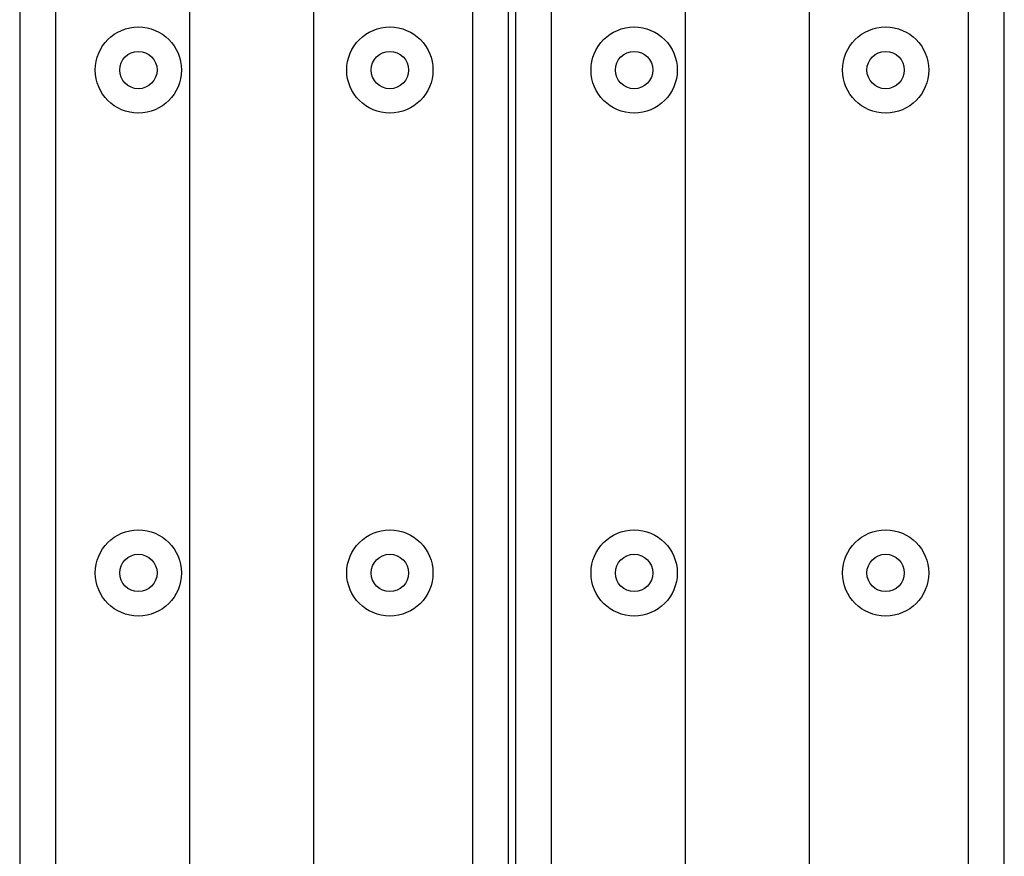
# Model space of a CAD drawing. Header units: millimetres. Extents: x -2435 to 1775, y -250 to 1540.
# Tile 27 of 60: x -2280 to -2143, y 916 to 1032. Entities that reach past the tile are written whole.
import ezdxf

# ---------------------------------------------------------------- set-up
doc = ezdxf.new("R2010")
doc.units = ezdxf.units.MM
doc.header["$MEASUREMENT"] = 0
doc.layers.add('Work layer', color=254, linetype='Continuous', true_color=0xdddddd)

msp = doc.modelspace()

# ---------------------------------------------------------------- linework, layer by layer
at = {"layer": 'Work layer'}
for points in [[(-2238.786, 220.138), (-2238.786, 1130.138), (-2256.086, 1130.138), (-2256.086, 220.138)], [(-2169.786, 220.138), (-2169.786, 1130.138), (-2187.086, 1130.138), (-2187.086, 220.138)]]:
    msp.add_lwpolyline(points, close=True, dxfattribs=at)
for centre, radius in [((-2263.206, 1025.138), 6), ((-2228.206, 1025.138), 6), ((-2194.206, 1025.138), 6), ((-2159.206, 1025.138), 6), ((-2263.206, 1025.138, -6), 2.6), ((-2228.206, 1025.138, -6), 2.6), ((-2194.206, 1025.138, -6), 2.6), ((-2159.206, 1025.138, -6), 2.6), ((-2263.206, 955.138), 6), ((-2228.206, 955.138), 6), ((-2194.206, 955.138), 6), ((-2159.206, 955.138), 6), ((-2263.206, 955.138, -6), 2.6), ((-2228.206, 955.138, -6), 2.6), ((-2194.206, 955.138, -6), 2.6), ((-2159.206, 955.138, -6), 2.6)]:
    msp.add_circle(centre, radius, dxfattribs=at)
for points, knots in [([(-2211.706, 230.138, -5.5), (-2211.706, 220.138, -5.5), (-2221.706, 220.138, -2.5), (-2245.706, 220.138, -2.5), (-2269.706, 220.138, -2.5), (-2279.706, 220.138, -5.5), (-2279.706, 230.138, -5.5), (-2279.706, 675.138, -5.5), (-2279.706, 1120.138, -5.5), (-2279.706, 1130.138, -5.5), (-2269.706, 1130.138, -2.5), (-2245.706, 1130.138, -2.5), (-2221.706, 1130.138, -2.5), (-2211.706, 1130.138, -5.5), (-2211.706, 1120.138, -5.5), (-2211.706, 675.138, -5.5), (-2211.706, 230.138, -5.5)], [1482.167782, 1482.167782, 1482.167782, 1913.6991118, 1913.6991118, 1961.6991118, 1961.6991118, 2393.2304417, 2393.2304417, 2439.0173379, 2439.0173379, 2870.5486678, 2870.5486678, 2918.5486678, 2918.5486678, 3350.0799976, 3350.0799976, 3395.8668938, 3395.8668938, 3395.8668938]), ([(-2142.706, 230.138, -5.5), (-2142.706, 220.138, -5.5), (-2152.706, 220.138, -2.5), (-2176.706, 220.138, -2.5), (-2200.706, 220.138, -2.5), (-2210.706, 220.138, -5.5), (-2210.706, 230.138, -5.5), (-2210.706, 675.138, -5.5), (-2210.706, 1120.138, -5.5), (-2210.706, 1130.138, -5.5), (-2200.706, 1130.138, -2.5), (-2176.706, 1130.138, -2.5), (-2152.706, 1130.138, -2.5), (-2142.706, 1130.138, -5.5), (-2142.706, 1120.138, -5.5), (-2142.706, 675.138, -5.5), (-2142.706, 230.138, -5.5)], [1482.167782, 1482.167782, 1482.167782, 1913.6991118, 1913.6991118, 1961.6991118, 1961.6991118, 2393.2304417, 2393.2304417, 2439.0173379, 2439.0173379, 2870.5486678, 2870.5486678, 2918.5486678, 2918.5486678, 3350.0799976, 3350.0799976, 3395.8668938, 3395.8668938, 3395.8668938]), ([(-2221.706, 225.138), (-2216.706, 225.138), (-2216.706, 230.138), (-2216.706, 675.138), (-2216.706, 1120.138), (-2216.706, 1125.138), (-2221.706, 1125.138), (-2245.706, 1125.138), (-2269.706, 1125.138), (-2274.706, 1125.138), (-2274.706, 1120.138), (-2274.706, 675.138), (-2274.706, 230.138), (-2274.706, 225.138), (-2269.706, 225.138), (-2245.706, 225.138), (-2221.706, 225.138)], [0, 0, 0, 7.8539816, 7.8539816, 897.8539816, 897.8539816, 905.7079633, 905.7079633, 953.7079633, 953.7079633, 961.5619449, 961.5619449, 1851.5619449, 1851.5619449, 1859.4159265, 1859.4159265, 1907.4159265, 1907.4159265, 1907.4159265]), ([(-2152.706, 225.138), (-2147.706, 225.138), (-2147.706, 230.138), (-2147.706, 675.138), (-2147.706, 1120.138), (-2147.706, 1125.138), (-2152.706, 1125.138), (-2176.706, 1125.138), (-2200.706, 1125.138), (-2205.706, 1125.138), (-2205.706, 1120.138), (-2205.706, 675.138), (-2205.706, 230.138), (-2205.706, 225.138), (-2200.706, 225.138), (-2176.706, 225.138), (-2152.706, 225.138)], [0, 0, 0, 7.8539816, 7.8539816, 897.8539816, 897.8539816, 905.7079633, 905.7079633, 953.7079633, 953.7079633, 961.5619449, 961.5619449, 1851.5619449, 1851.5619449, 1859.4159265, 1859.4159265, 1907.4159265, 1907.4159265, 1907.4159265])]:
    msp.add_rational_spline(points, [1, 0.707106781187, 1, 1, 1, 0.707106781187, 1, 1, 1, 0.707106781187, 1, 1, 1, 0.707106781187, 1, 1, 1], degree=2, knots=knots, dxfattribs=at)

doc.saveas('drawing.dxf')
